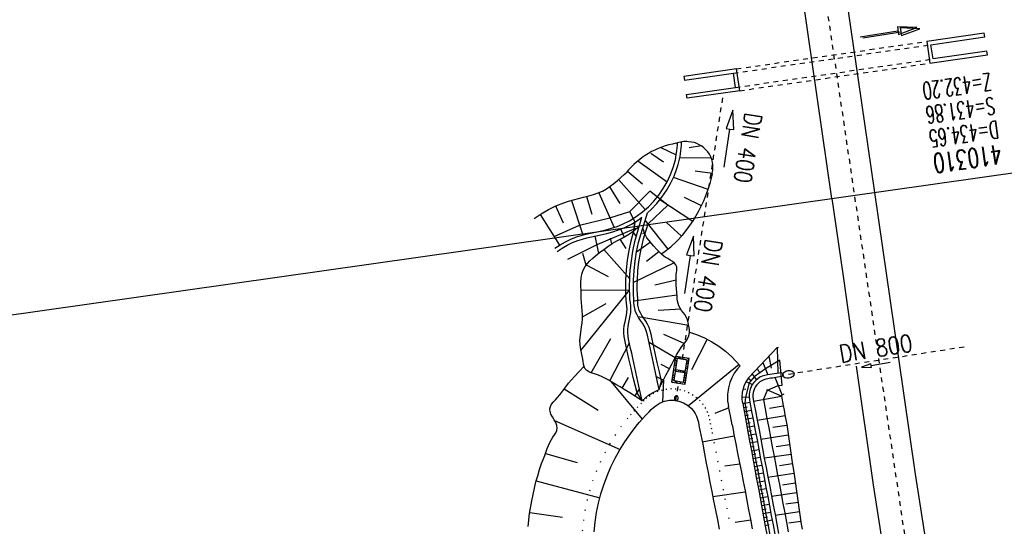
# Model space of a CAD drawing. Extents: x 446457 to 447032, y 444506 to 445688.
# Tile 7 of 43: x 446659 to 446762, y 444677 to 444729. Entities that reach past the tile are written whole.
import ezdxf

# ---------------------------------------------------------------- set-up
doc = ezdxf.new("R2010")
doc.units = 0
doc.header["$LTSCALE"] = 2
doc.header["$MEASUREMENT"] = 0
for name, pattern in [('ACAD_ISO10W100W', [0.5, 0.25, -0.25]), ('AUSGEZOGEN', [0]), ('PUNKTX2', [0.5, 0, -0.5]), ('STRICHLINIEX2', [0.5, 0.25, -0.25])]:
    doc.linetypes.add(name, pattern=pattern)
doc.layers.get('0').update_dxf_attribs({"linetype": 'AUSGEZOGEN'})
for name, color, linetype in [('Bahnachse', 7, 'CONTINUOUS'), ('DB-Durchlass_Tandl', 15, 'CONTINUOUS'), ('DB-Ingenieurbauwerke', 15, 'CONTINUOUS'), ('DB-Regenrückhaltebecken_Vorflutgra', 15, 'CONTINUOUS'), ('Durchlass_Tandl', 15, 'CONTINUOUS'), ('Durchlässe', 15, 'CONTINUOUS'), ('FBR', 8, 'CONTINUOUS'), ('Gleisachse', 7, 'CONTINUOUS'), ('Planeinteilung', 6, 'CONTINUOUS'), ('RAHMEN', 250, 'AUSGEZOGEN'), ('Regenrückhaltebecken_Vorflutgra', 15, 'CONTINUOUS'), ('SCHACHTNR', 6, 'CONTINUOUS')]:
    doc.layers.add(name, color=color, linetype=linetype)
doc.styles.add('ROMANS', font='romans.shx', dxfattribs={"width": 0.8})

# ---------------------------------------------------------------- blocks, each defined once
blk = doc.blocks.new('*X55')
at = {"color": 0, "linetype": 'ByBlock'}
for p, q in [((-1906465, -336476), (-1906155, -336166)), ((-1906271, -335964), (-1906165, -335858)), ((-1906162, -335536), (-1905973, -335347)), ((-1906059, -335752), (-1906003, -335696)), ((-1905847, -335540), (-1905741, -335434)), ((-1905651, -335661), (-1905492, -335503)), ((-1905317, -335646), (-1905251, -335580)), ((-1905170, -335817), (-1905011, -335658)), ((-1904929, -335894), (-1904893, -335858)), ((-1904899, -336183), (-1904689, -335972)), ((-1904787, -335752), (-1904770, -335736)), ((-1904689, -335972), (-1904530, -335813)), ((-1904448, -336050), (-1904362, -335964)), ((-1904207, -336127), (-1904049, -335969)), ((-1903938, -336176), (-1903832, -336070)), ((-1903726, -336283), (-1903568, -336124)), ((-1906363, -336692), (-1906271, -336601)), ((-1906123, -336770), (-1905964, -336611)), ((-1905847, -336813), (-1905741, -336707)), ((-1905642, -336925), (-1905483, -336766)), ((-1905317, -336919), (-1905242, -336844)), ((-1905161, -337081), (-1905002, -336922)), ((-1905051, -336653), (-1904999, -336601)), ((-1905002, -336922), (-1904970, -336890)), ((-1904920, -337158), (-1904893, -337131)), ((-1904893, -336494), (-1904845, -336447)), ((-1904845, -336447), (-1904818, -336420)), ((-1904787, -337025), (-1904761, -336999)), ((-1904680, -337236), (-1904521, -337077)), ((-1904439, -337314), (-1904362, -337237)), ((-1904199, -337391), (-1904040, -337232)), ((-1904025, -337218), (-1903715, -336907)), ((-1903938, -337449), (-1903866, -337377)), ((-1903832, -336707), (-1903726, -336601)), ((-1903620, -336494), (-1903563, -336438))]:
    blk.add_line(p, q, dxfattribs=at)
blk = doc.blocks.new('1135420')
at = {"layer": 'RAHMEN'}
blk.add_line((950, 5), (950, 415), dxfattribs=at)

msp = doc.modelspace()

# ---------------------------------------------------------------- linework, layer by layer
at = {"layer": 'Bahnachse', "linetype": 'ACAD_ISO10W100W', "flags": 128}
msp.add_lwpolyline([(446740.14, 444753.4), (446754.3, 444657.43)], dxfattribs=at)
at = {"layer": 'DB-Durchlass_Tandl', "linetype": 'Continuous'}
for p, q in [((446746.98, 444727.54), (446750.93, 444728.17)), ((446752.91, 444728.49), (446750.87, 444728.57)), ((446750.87, 444728.57), (446751, 444727.78)), ((446751, 444727.78), (446752.91, 444728.49)), ((446734.12, 444724.2), (446728.63, 444723.41)), ((446728.63, 444723.41), (446728.69, 444723.01)), ((446728.69, 444723.01), (446733.79, 444723.75)), ((446734, 444722.26), (446733.79, 444723.75)), ((446728.9, 444721.53), (446734, 444722.26)), ((446734.45, 444721.92), (446728.96, 444721.13))]:
    msp.add_line(p, q, dxfattribs=at)
at = {"layer": 'DB-Durchlass_Tandl', "linetype": 'STRICHLINIEX2'}
msp.add_line((446734.12, 444724.2), (446753.92, 444727.05), dxfattribs=at)
at = {"layer": 'DB-Durchlass_Tandl'}
msp.add_line((446728.96, 444721.13), (446728.9, 444721.53), dxfattribs=at)
at = {"layer": 'DB-Ingenieurbauwerke'}
for p, q in [((446759.91, 444727.92), (446753.92, 444727.05)), ((446759.97, 444727.52), (446759.91, 444727.92)), ((446753.92, 444727.05), (446754.25, 444724.78)), ((446754.37, 444726.71), (446759.97, 444727.52)), ((446754.59, 444725.23), (446754.37, 444726.71)), ((446760.18, 444726.04), (446754.59, 444725.23)), ((446760.24, 444725.64), (446760.18, 444726.04)), ((446754.25, 444724.78), (446760.24, 444725.64))]:
    msp.add_line(p, q, dxfattribs=at)
at = {"layer": 'DB-Regenrückhaltebecken_Vorflutgra', "linetype": 'STRICHLINIEX2'}
msp.add_line((446730.77, 444708.81), (446732.69, 444721.2), dxfattribs=at)
at = {"layer": 'DB-Regenrückhaltebecken_Vorflutgra', "linetype": 'Continuous'}
for p, q in [((446733.73, 444719.91), (446733.04, 444717.99)), ((446733.83, 444717.87), (446733.73, 444719.91)), ((446732.84, 444713.97), (446733.43, 444717.93)), ((446733.04, 444717.99), (446733.43, 444717.93)), ((446733.43, 444717.93), (446733.83, 444717.87))]:
    msp.add_line(p, q, dxfattribs=at)
at = {"layer": 'Durchlass_Tandl', "linetype": 'Continuous'}
for p, q in [((446747.28, 444727.43), (446751.23, 444728.06)), ((446753.21, 444728.37), (446751.17, 444728.45)), ((446751.17, 444728.45), (446751.29, 444727.66)), ((446751.29, 444727.66), (446753.21, 444728.37)), ((446734.45, 444721.92), (446734.12, 444724.2))]:
    msp.add_line(p, q, dxfattribs=at)
at = {"layer": 'Durchlass_Tandl', "linetype": 'STRICHLINIEX2'}
for p, q in [((446733.79, 444723.75), (446754.37, 444726.71)), ((446734, 444722.26), (446754.59, 444725.23)), ((446734.45, 444721.92), (446754.25, 444724.78))]:
    msp.add_line(p, q, dxfattribs=at)
at = {"layer": 'Durchlass_Tandl', "linetype": 'Continuous'}
msp.add_ellipse((446728.73, 444714.03), major_axis=(2.65, 0.71), ratio=0.940606, start_param=1.181865, end_param=1.671225, dxfattribs=at)
at = {"layer": 'Durchlässe', "linetype": 'STRICHLINIEX2'}
msp.add_line((446757.81, 444695.23), (446738.93, 444692.29), dxfattribs=at)
at = {"layer": 'Durchlässe', "linetype": 'Continuous'}
for p, q in [((446748.1, 444693.49), (446747.14, 444693.14)), ((446747.14, 444693.14), (446748.16, 444693.1)), ((446748.16, 444693.1), (446748.1, 444693.49)), ((446750.11, 444693.61), (446748.13, 444693.29))]:
    msp.add_line(p, q, dxfattribs=at)
msp.add_ellipse((446739.52, 444692.38), major_axis=(0.594, 0.086), ratio=0.666709, start_param=3.141593, end_param=9.424778, dxfattribs=at)
at = {"layer": 'FBR'}
for points in [[(446727.61, 445203.66, 0.000005), (446731.55, 445175.83, 0.000006)], [(446734.44, 445155.44, 0.000005), (446738.34, 445127.87, 0.000006)], [(446721.37, 445277.64, -0.000013), (446726.04, 445244.73, -0.000025), (446728.41, 445227.99, -0.000188), (446731.78, 445204.22, 0.000116), (446735.14, 445180.44, 0.000098), (446738.6, 445156, -0.000125), (446742.07, 445131.57, -0.00007), (446745.54, 445107, 0.000053), (446749.01, 445082.43, 0.000033), (446753.82, 445048.45, 0.00007), (446756.1, 445032.39, 0.000049), (446757.1, 445025.34, 0.000008), (446763.02, 444983.7, 0.000035), (446769.86, 444935.6, 0.000241), (446770.85, 444928.66, 0.000398), (446771.04, 444927.39, -0.000146), (446771.22, 444926.12, -0.001113), (446773.4, 444910.74, 0.00067), (446776.99, 444885.18), (446784.08, 444835.29, -0.000024), (446786.4, 444818.9, -0.000012), (446791.07, 444785.97)], [(446744.66, 445219.56), (446755.94, 445140, -0.000002), (446762.2, 445095.79), (446776.24, 444996.78), (446790.27, 444897.77, -0.000001), (446799.04, 444835.89, 0.000001), (446807.81, 444774.01, 0.000002), (446815.35, 444720.8, 0.000002)]]:
    msp.add_lwpolyline(points, format="xyb", dxfattribs=at)
at = {"layer": 'Gleisachse', "linetype": 'Continuous'}
for p, q in [((446735.37, 444802.16), (446746.78, 444723.06)), ((446730.92, 444801.52), (446744.02, 444710.69)), ((446746.78, 444723.06), (446748.47, 444711.32)), ((446744.04, 444710.69), (446745.21, 444702.62)), ((446748.49, 444711.32), (446750.96, 444694.28)), ((446745.21, 444702.62), (446746.28, 444695.18)), ((446750.96, 444694.28), (446752.76, 444681.76)), ((446746.56, 444693.25), (446748.31, 444681.12)), ((446752.76, 444681.79), (446768.25, 444582.58)), ((446748.31, 444681.09), (446763.8, 444581.89))]:
    msp.add_line(p, q, dxfattribs=at)
at = {"layer": 'Regenrückhaltebecken_Vorflutgra', "linetype": 'STRICHLINIEX2'}
for p, q in [((446728.48, 444693.99), (446732.69, 444721.2)), ((446728.27, 444692.65), (446728.29, 444692.8)), ((446727.8, 444689.66), (446728.12, 444691.67))]:
    msp.add_line(p, q, dxfattribs=at)
at = {"layer": 'Regenrückhaltebecken_Vorflutgra', "linetype": 'Continuous'}
for p, q in [((446726.24, 444716), (446727.84, 444715.24)), ((446727.84, 444715.24), (446727.91, 444715.7)), ((446727.91, 444715.7), (446727.94, 444715.98)), ((446727.94, 444715.98), (446727.97, 444716.25)), ((446727.97, 444716.25), (446727.98, 444716.5)), ((446728.28, 444715.36), (446728.32, 444715.65)), ((446728.32, 444715.65), (446728.35, 444715.94)), ((446728.35, 444715.94), (446728.37, 444716.22)), ((446728.37, 444716.22), (446728.4, 444716.59)), ((446730.47, 444716.17), (446729.2, 444715.99)), ((446723.85, 444714.63), (446726.9, 444712.44)), ((446725.18, 444715.42), (446726.52, 444714.52)), ((446727.53, 444713.94), (446727.75, 444714.73)), ((446727.75, 444714.73), (446727.84, 444715.24)), ((446727.84, 444715.24), (446727.84, 444715.24)), ((446728.11, 444714.51), (446728.17, 444714.8)), ((446728.17, 444714.8), (446728.23, 444715.08)), ((446728.2, 444714.94), (446731.46, 444714.98)), ((446728.23, 444715.08), (446728.28, 444715.36)), ((446727.24, 444713.18), (446727.53, 444713.94)), ((446727.61, 444713.02), (446727.91, 444713.82)), ((446727.91, 444713.82), (446728.03, 444714.23)), ((446728.03, 444714.23), (446728.11, 444714.51)), ((446721.34, 444712.26), (446721.71, 444712.57)), ((446721.71, 444712.57), (446722.07, 444712.88)), ((446721.84, 444712.68), (446724.61, 444709.54)), ((446722.07, 444712.88), (446722.41, 444713.19)), ((446722.41, 444713.19), (446722.62, 444713.37)), ((446722.75, 444713.54), (446724.32, 444712.22)), ((446726.9, 444712.44), (446727.24, 444713.18)), ((446727.25, 444712.25), (446727.61, 444713.02)), ((446731.16, 444711.65), (446727.54, 444712.87)), ((446731.62, 444713.31), (446729.81, 444713.55)), ((446731.39, 444712.39), (446731.6, 444713.24)), ((446731.6, 444713.24), (446731.62, 444713.31)), ((446720.15, 444711.47), (446720.58, 444711.7)), ((446720.58, 444711.7), (446720.97, 444711.97)), ((446720.87, 444711.9), (446721.97, 444710.17)), ((446720.97, 444711.97), (446721.34, 444712.26)), ((446726.03, 444711.06), (446726.49, 444711.73)), ((446726.35, 444710.82), (446726.83, 444711.52)), ((446726.49, 444711.73), (446726.9, 444712.44)), ((446726.83, 444711.52), (446727.25, 444712.25)), ((446730.7, 444710.46), (446731.13, 444711.56)), ((446731.13, 444711.56), (446731.39, 444712.39)), ((446716.63, 444710.42), (446717.15, 444710.56)), ((446716.92, 444710.5), (446718.11, 444706.9)), ((446717.15, 444710.56), (446717.67, 444710.69)), ((446717.67, 444710.69), (446718.19, 444710.82)), ((446718.19, 444710.82), (446718.72, 444710.96)), ((446718.48, 444710.9), (446719.05, 444709.06)), ((446718.72, 444710.96), (446719.23, 444711.12)), ((446719.23, 444711.12), (446719.7, 444711.28)), ((446719.7, 444711.28), (446720.15, 444711.47)), ((446719.76, 444711.3), (446721.36, 444707.69)), ((446725.08, 444711.46), (446723, 444709.33)), ((446726.95, 444710.02), (446725.08, 444711.46)), ((446725.51, 444710.43), (446726.03, 444711.06)), ((446725.81, 444710.16), (446726.35, 444710.82)), ((446729.55, 444708.31), (446726.14, 444710.55)), ((446730.46, 444709.94), (446728.69, 444710.8)), ((446713.77, 444709.1), (446714.53, 444709.55)), ((446714.53, 444709.55), (446715.31, 444709.94)), ((446715.27, 444709.92), (446716.05, 444708.18)), ((446715.31, 444709.94), (446716.12, 444710.26)), ((446716.12, 444710.26), (446716.63, 444710.42)), ((446724.33, 444709.3), (446724.94, 444709.84)), ((446724.83, 444709.21), (446725.22, 444709.55)), ((446724.9, 444708.07), (446726.95, 444710.02)), ((446724.94, 444709.84), (446725.51, 444710.43)), ((446725.22, 444709.55), (446725.81, 444710.16)), ((446730.19, 444709.4), (446730.7, 444710.46)), ((446713.05, 444708.61), (446713.77, 444709.1)), ((446713.66, 444709.03), (446715.69, 444705.84)), ((446717.77, 444707.93), (446720.91, 444708.7)), ((446720.91, 444708.7), (446723, 444709.33)), ((446722.98, 444708.39), (446723.67, 444708.82)), ((446723.53, 444708.26), (446723, 444709.33)), ((446723.17, 444708.04), (446723.89, 444708.48)), ((446723.67, 444708.82), (446724.33, 444709.3)), ((446723.79, 444707.18), (446724.27, 444708.76)), ((446723.89, 444708.48), (446724.27, 444708.76)), ((446724.17, 444707.07), (446724.83, 444709.21)), ((446727, 444705.44), (446724.59, 444708.44)), ((446729.59, 444708.38), (446730.19, 444709.4)), ((446715.12, 444706.73), (446717.77, 444707.93)), ((446719.91, 444707.3), (446720.51, 444707.44)), ((446720.51, 444707.44), (446721.1, 444707.6)), ((446721.1, 444707.6), (446721.68, 444707.8)), ((446721.22, 444707.22), (446721.82, 444707.42)), ((446721.68, 444707.8), (446722.25, 444708.02)), ((446721.82, 444707.42), (446722.41, 444707.66)), ((446722.41, 444706.71), (446722.08, 444707.52)), ((446722.25, 444708.02), (446722.98, 444708.39)), ((446723.43, 444707.5), (446722.28, 444707.03)), ((446722.41, 444707.66), (446723.17, 444708.04)), ((446723.36, 444707.31), (446723.6, 444707.49)), ((446723.41, 444707.3), (446723.53, 444708.26)), ((446723.52, 444708.25), (446723.43, 444707.5)), ((446723.6, 444707.49), (446723.43, 444707.79)), ((446723.6, 444707.49), (446723.98, 444707.81)), ((446724.48, 444707.22), (446724.34, 444707.6)), ((446724.56, 444706.96), (446724.9, 444708.07)), ((446728.39, 444706.78), (446726.83, 444708.19)), ((446728.52, 444706.93), (446729.08, 444707.64)), ((446729.08, 444707.64), (446729.59, 444708.38)), ((446716.29, 444706.19), (446716.86, 444706.47)), ((446716.86, 444706.47), (446717.45, 444706.7)), ((446717.45, 444706.7), (446717.94, 444706.85)), ((446717.59, 444706.32), (446718.06, 444706.47)), ((446717.94, 444706.85), (446718.42, 444706.98)), ((446718.06, 444706.47), (446718.54, 444706.59)), ((446718.42, 444706.98), (446718.92, 444707.09)), ((446718.54, 444706.59), (446719.02, 444706.7)), ((446718.92, 444707.09), (446719.42, 444707.19)), ((446719.02, 444706.7), (446719.5, 444706.8)), ((446719.77, 444704.99), (446719.4, 444706.78)), ((446719.42, 444707.19), (446719.91, 444707.3)), ((446719.5, 444706.8), (446719.98, 444706.9)), ((446722.28, 444707.03), (446719.58, 444705.89)), ((446719.98, 444706.9), (446720.6, 444707.05)), ((446720.6, 444707.05), (446721.22, 444707.22)), ((446721.14, 444705.99), (446720.99, 444706.57)), ((446721.64, 444706.28), (446722.12, 444706.55)), ((446721.95, 444706.45), (446722.58, 444705.5)), ((446722.12, 444706.55), (446722.54, 444706.78)), ((446722.54, 444706.78), (446722.96, 444707.03)), ((446722.96, 444707.03), (446723.36, 444707.31)), ((446723.14, 444706.3), (446723.27, 444706.8)), ((446723.27, 444706.8), (446723.41, 444707.3)), ((446723.28, 444707.25), (446723.66, 444706.73)), ((446723.53, 444706.21), (446723.65, 444706.7)), ((446723.65, 444706.7), (446723.79, 444707.18)), ((446723.92, 444706.11), (446724.04, 444706.59)), ((446724.04, 444706.59), (446724.17, 444707.07)), ((446724.31, 444706.02), (446724.43, 444706.49)), ((446724.53, 444707.11), (446724.33, 444707.02)), ((446724.43, 444706.49), (446724.56, 444706.96)), ((446724.6, 444706.95), (446724.48, 444707.22)), ((446724.79, 444706.62), (446724.6, 444706.95)), ((446725.01, 444706.31), (446724.79, 444706.62)), ((446727.91, 444706.27), (446728.52, 444706.93)), ((446729.62, 444706.76), (446728.92, 444704.84)), ((446729.72, 444704.72), (446729.62, 444706.76)), ((446715.2, 444705.52), (446715.74, 444705.87)), ((446715.43, 444705.19), (446715.94, 444705.53)), ((446715.74, 444705.87), (446716.29, 444706.19)), ((446715.94, 444705.53), (446716.48, 444705.83)), ((446716.48, 444705.83), (446717.03, 444706.1)), ((446719.58, 444705.89), (446716.51, 444704.34)), ((446717.03, 444706.1), (446717.59, 444706.32)), ((446719.86, 444705.07), (446720.28, 444705.4)), ((446720.28, 444705.4), (446720.71, 444705.71)), ((446720.29, 444705.4), (446722.99, 444702.32)), ((446720.71, 444705.71), (446721.17, 444706)), ((446721.17, 444706), (446721.64, 444706.28)), ((446722.93, 444705.29), (446723.14, 444706.3)), ((446723.32, 444705.22), (446723.53, 444706.21)), ((446725.15, 444706.14), (446723.71, 444705.12)), ((446723.71, 444705.15), (446723.92, 444706.11)), ((446724.11, 444705.07), (446724.31, 444706.02)), ((446725.26, 444706.02), (446725.01, 444706.31)), ((446725.5, 444705.74), (446725.26, 444706.02)), ((446725.77, 444705.43), (446725.5, 444705.74)), ((446726.05, 444705.13), (446725.77, 444705.43)), ((446726.55, 444705.1), (446727.26, 444705.65)), ((446727.26, 444705.65), (446727.91, 444706.27)), ((446718.45, 444703.74), (446718.1, 444704.97)), ((446718.85, 444704.21), (446719.14, 444704.47)), ((446719.14, 444704.47), (446719.44, 444704.73)), ((446719.44, 444704.73), (446719.86, 444705.07)), ((446722.76, 444704.28), (446722.93, 444705.29)), ((446723.16, 444704.22), (446723.32, 444705.22)), ((446723.56, 444704.17), (446723.71, 444705.15)), ((446723.95, 444704.12), (446724.11, 444705.07)), ((446726.03, 444705.15), (446724.74, 444704.14)), ((446726.36, 444704.85), (446726.05, 444705.13)), ((446726.28, 444704.92), (446726.55, 444705.1)), ((446726.7, 444704.59), (446726.36, 444704.85)), ((446726.95, 444704.44), (446726.7, 444704.59)), ((446727.2, 444704.29), (446726.95, 444704.44)), ((446728.73, 444700.82), (446729.32, 444704.78)), ((446728.92, 444704.84), (446729.32, 444704.78)), ((446729.32, 444704.78), (446729.72, 444704.72)), ((446718.16, 444703.23), (446718.36, 444703.62)), ((446718.36, 444703.62), (446718.59, 444703.93)), ((446718.47, 444703.78), (446720.73, 444702.59)), ((446718.59, 444703.93), (446718.85, 444704.21)), ((446722.65, 444703.26), (446722.76, 444704.28)), ((446723.05, 444703.22), (446723.16, 444704.22)), ((446727.62, 444703.99), (446723.38, 444701.95)), ((446723.45, 444703.19), (446723.56, 444704.17)), ((446723.85, 444703.15), (446723.95, 444704.12)), ((446727.43, 444704.14), (446727.2, 444704.29)), ((446727.64, 444703.98), (446727.43, 444704.14)), ((446727.8, 444703.79), (446727.64, 444703.98)), ((446727.89, 444703.58), (446727.8, 444703.79)), ((446727.91, 444703.4), (446727.89, 444703.58)), ((446727.9, 444703.21), (446727.91, 444703.4)), ((446717.91, 444701.96), (446717.94, 444702.39)), ((446717.94, 444702.39), (446718.02, 444702.82)), ((446718.02, 444702.82), (446718.16, 444703.23)), ((446722.59, 444702.22), (446722.61, 444702.74)), ((446722.61, 444702.74), (446722.65, 444703.26)), ((446722.99, 444702.21), (446723.01, 444702.72)), ((446723.01, 444702.72), (446723.05, 444703.22)), ((446723.39, 444702.2), (446723.45, 444703.19)), ((446723.79, 444702.18), (446723.85, 444703.15)), ((446727.82, 444702.55), (446727.84, 444702.81)), ((446727.82, 444702.3), (446727.82, 444702.55)), ((446727.83, 444702.04), (446727.82, 444702.3)), ((446727.84, 444702.81), (446727.87, 444703.01)), ((446727.87, 444703.01), (446727.9, 444703.21)), ((446717.91, 444701.54), (446717.91, 444701.96)), ((446717.92, 444701.12), (446717.91, 444701.54)), ((446722.58, 444701.71), (446722.59, 444702.22)), ((446722.58, 444701.2), (446722.58, 444701.71)), ((446722.98, 444701.71), (446722.99, 444702.21)), ((446722.98, 444701.2), (446722.98, 444701.71)), ((446723.38, 444701.7), (446723.39, 444702.2)), ((446723.38, 444701.21), (446723.38, 444701.7)), ((446723.78, 444701.7), (446723.79, 444702.18)), ((446723.78, 444701.22), (446723.78, 444701.7)), ((446727.83, 444702.2), (446725.6, 444701.68)), ((446727.84, 444701.66), (446727.83, 444702.04)), ((446727.86, 444701.28), (446727.84, 444701.66)), ((446727.89, 444700.9), (446727.86, 444701.28)), ((446717.91, 444694.87), (446722.98, 444701.14)), ((446717.92, 444701.17), (446722.98, 444701.2)), ((446717.93, 444700.7), (446717.92, 444701.12)), ((446717.94, 444700.28), (446717.93, 444700.7)), ((446717.96, 444699.86), (446717.94, 444700.28)), ((446722.59, 444700.68), (446722.58, 444701.2)), ((446722.62, 444700.16), (446722.59, 444700.68)), ((446722.99, 444700.7), (446722.98, 444701.2)), ((446723.02, 444700.19), (446722.99, 444700.7)), ((446723.4, 444700.71), (446723.38, 444701.21)), ((446723.42, 444700.22), (446723.4, 444700.71)), ((446727.91, 444700.64), (446723.43, 444700.02)), ((446723.8, 444700.73), (446723.78, 444701.22)), ((446723.82, 444700.23), (446723.8, 444700.73)), ((446723.83, 444699.91), (446723.82, 444700.23)), ((446727.93, 444700.51), (446727.89, 444700.9)), ((446727.95, 444700.26), (446727.93, 444700.51)), ((446727.98, 444700), (446727.95, 444700.26)), ((446718.01, 444699.44), (446717.96, 444699.86)), ((446718.05, 444699.02), (446718.01, 444699.44)), ((446718.08, 444698.39), (446720.53, 444699.76)), ((446722.66, 444699.81), (446722.62, 444700.16)), ((446722.7, 444699.49), (446722.66, 444699.81)), ((446722.71, 444699.19), (446722.7, 444699.49)), ((446723.06, 444699.86), (446723.02, 444700.19)), ((446723.1, 444699.52), (446723.06, 444699.86)), ((446723.11, 444699.19), (446723.1, 444699.52)), ((446723.43, 444699.89), (446723.42, 444700.22)), ((446723.46, 444699.56), (446723.43, 444699.89)), ((446723.51, 444699.23), (446723.46, 444699.56)), ((446723.61, 444698.91), (446723.51, 444699.23)), ((446723.85, 444699.6), (446723.83, 444699.91)), ((446723.9, 444699.32), (446723.85, 444699.6)), ((446723.98, 444699.05), (446723.9, 444699.32)), ((446728.03, 444699.76), (446727.98, 444700)), ((446728.12, 444699.51), (446728.03, 444699.76)), ((446728.25, 444699.27), (446728.12, 444699.51)), ((446728.4, 444699.05), (446728.25, 444699.27)), ((446718.08, 444698.6), (446718.05, 444699.02)), ((446718.07, 444698.17), (446718.08, 444698.6)), ((446722.5, 444697.86), (446722.59, 444698.22)), ((446722.59, 444698.22), (446722.65, 444698.55)), ((446722.65, 444698.55), (446722.7, 444698.87)), ((446722.7, 444698.87), (446722.71, 444699.19)), ((446722.98, 444698.14), (446723.05, 444698.49)), ((446723.05, 444698.49), (446723.1, 444698.84)), ((446723.1, 444698.84), (446723.11, 444699.19)), ((446723.75, 444698.6), (446723.61, 444698.91)), ((446723.92, 444698.3), (446723.75, 444698.6)), ((446729.15, 444697.46), (446723.87, 444698.39)), ((446724.12, 444698.01), (446723.92, 444698.3)), ((446724.11, 444698.78), (446723.98, 444699.05)), ((446724.26, 444698.51), (446724.11, 444698.78)), ((446724.45, 444698.24), (446724.26, 444698.51)), ((446724.66, 444697.94), (446724.45, 444698.24)), ((446728.3, 444699.19), (446725.97, 444699.03)), ((446728.57, 444698.83), (446728.4, 444699.05)), ((446728.73, 444698.61), (446728.57, 444698.83)), ((446728.87, 444698.38), (446728.73, 444698.61)), ((446729, 444698.08), (446728.87, 444698.38)), ((446717.8, 444695.96), (446717.97, 444697.3)), ((446717.97, 444697.3), (446718.03, 444697.74)), ((446718.03, 444697.74), (446718.07, 444698.17)), ((446722.38, 444697.07), (446722.43, 444697.48)), ((446722.43, 444697.48), (446722.5, 444697.86)), ((446722.78, 444697.05), (446722.82, 444697.41)), ((446722.82, 444697.41), (446722.9, 444697.78)), ((446722.9, 444697.78), (446722.98, 444698.14)), ((446724.32, 444697.72), (446724.12, 444698.01)), ((446724.5, 444697.43), (446724.32, 444697.72)), ((446724.64, 444697.12), (446724.5, 444697.43)), ((446724.86, 444697.61), (446724.66, 444697.94)), ((446725.01, 444697.27), (446724.86, 444697.61)), ((446725.13, 444696.92), (446725.01, 444697.27)), ((446729.09, 444697.76), (446729, 444698.08)), ((446729.16, 444697.42), (446729.09, 444697.76)), ((446729.21, 444697.07), (446729.16, 444697.42)), ((446718.97, 444692.55), (446721.03, 444696.13)), ((446722.38, 444696.69), (446722.38, 444697.07)), ((446722.42, 444696.32), (446722.38, 444696.69)), ((446722.48, 444695.97), (446722.42, 444696.32)), ((446722.78, 444696.71), (446722.78, 444697.05)), ((446722.82, 444696.38), (446722.78, 444696.71)), ((446722.88, 444696.05), (446722.82, 444696.38)), ((446724.74, 444696.8), (446724.64, 444697.12)), ((446724.83, 444696.47), (446724.74, 444696.8)), ((446724.94, 444695.99), (446724.83, 444696.47)), ((446725.22, 444696.57), (446725.13, 444696.92)), ((446725.33, 444696.07), (446725.22, 444696.57)), ((446728.67, 444695.59), (446726.56, 444696.55)), ((446728.91, 444695.9), (446729.06, 444696.14)), ((446729.06, 444696.14), (446729.16, 444696.4)), ((446729.16, 444696.4), (446729.21, 444696.73)), ((446729.21, 444696.73), (446729.21, 444697.07)), ((446729.21, 444696.79), (446729.95, 444696.54)), ((446729.95, 444696.54), (446730.77, 444696.19)), ((446730.77, 444696.19), (446731.56, 444695.78)), ((446717.82, 444695.45), (446717.8, 444695.96)), ((446717.89, 444694.96), (446717.82, 444695.45)), ((446720.92, 444691.7), (446722.96, 444695.66)), ((446722.59, 444695.47), (446722.48, 444695.97)), ((446722.7, 444694.98), (446722.59, 444695.47)), ((446722.98, 444695.56), (446722.88, 444696.05)), ((446723.09, 444695.07), (446722.98, 444695.56)), ((446725.05, 444695.5), (446724.94, 444695.99)), ((446727.71, 444694.11), (446725, 444695.7)), ((446725.15, 444695.01), (446725.05, 444695.5)), ((446725.44, 444695.58), (446725.33, 444696.07)), ((446725.54, 444695.09), (446725.44, 444695.58)), ((446728.1, 444694.82), (446728.35, 444695.2)), ((446728.35, 444695.2), (446728.54, 444695.43)), ((446728.54, 444695.43), (446728.73, 444695.66)), ((446728.73, 444695.66), (446728.91, 444695.9)), ((446731.05, 444696.05), (446729.41, 444692.87)), ((446731.56, 444695.78), (446732.29, 444695.31)), ((446732.29, 444695.31), (446732.98, 444694.79)), ((446738.35, 444695.2), (446735.36, 444692.02)), ((446738.35, 444695.2), (446738.49, 444695.21)), ((446738.35, 444695.2), (446738.41, 444692.5)), ((446717.96, 444694.63), (446717.89, 444694.96)), ((446718.04, 444694.31), (446717.96, 444694.63)), ((446718.1, 444693.98), (446718.04, 444694.31)), ((446722.81, 444694.5), (446722.7, 444694.98)), ((446722.91, 444694.01), (446722.81, 444694.5)), ((446723.2, 444694.58), (446723.09, 444695.07)), ((446723.31, 444694.09), (446723.2, 444694.58)), ((446723.52, 444693.12), (446723.31, 444694.09)), ((446725.26, 444694.52), (446725.15, 444695.01)), ((446725.47, 444693.54), (446725.26, 444694.52)), ((446725.65, 444694.61), (446725.54, 444695.09)), ((446725.86, 444693.63), (446725.65, 444694.61)), ((446727.39, 444691.58), (446727.81, 444694.29)), ((446727.67, 444694.02), (446727.87, 444694.42)), ((446727.81, 444694.29), (446729.2, 444694.08)), ((446727.87, 444694.42), (446728.1, 444694.82)), ((446728.78, 444691.36), (446729.2, 444694.08)), ((446732.98, 444694.79), (446733.63, 444694.21)), ((446733.63, 444694.21), (446734.5, 444693.29)), ((446737.48, 444694.27), (446737.74, 444693.02)), ((446717.73, 444692.7), (446718.23, 444693.23)), ((446718.14, 444693.72), (446718.1, 444693.98)), ((446718.18, 444693.46), (446718.14, 444693.72)), ((446718.24, 444693.22), (446718.18, 444693.46)), ((446718.33, 444693), (446718.24, 444693.22)), ((446723.13, 444693.03), (446722.91, 444694.01)), ((446723.73, 444692.14), (446723.52, 444693.12)), ((446725.69, 444692.57), (446725.47, 444693.54)), ((446726.08, 444692.65), (446725.86, 444693.63)), ((446727.12, 444692.97), (446726.26, 444693.42)), ((446727.06, 444692.87), (446727.37, 444693.45)), ((446727.37, 444693.45), (446727.67, 444694.02)), ((446727.62, 444691.74), (446727.98, 444694.07)), ((446727.98, 444694.07), (446728.97, 444693.91)), ((446728.61, 444691.59), (446728.97, 444693.91)), ((446734.4, 444693.4), (446729.12, 444689.1)), ((446734.5, 444693.29), (446734.21, 444692.98)), ((446736.86, 444693.62), (446737.39, 444692.35)), ((446738.61, 444693.86), (446737.13, 444692.98)), ((446738.88, 444691.28), (446738.61, 444693.86)), ((446716.94, 444691.82), (446717.25, 444692.17)), ((446717.25, 444692.17), (446717.73, 444692.7)), ((446718.53, 444692.79), (446718.33, 444693)), ((446718.79, 444692.63), (446718.53, 444692.79)), ((446719.09, 444692.51), (446718.79, 444692.63)), ((446719.42, 444692.4), (446719.09, 444692.51)), ((446719.75, 444692.29), (446719.42, 444692.4)), ((446720.12, 444692.13), (446719.75, 444692.29)), ((446720.47, 444691.96), (446720.12, 444692.13)), ((446722.19, 444690.96), (446722.85, 444692.05)), ((446723.34, 444692.05), (446723.13, 444693.03)), ((446723.78, 444690.47), (446723.34, 444692.05)), ((446723.95, 444691.16), (446723.73, 444692.14)), ((446725.9, 444691.59), (446725.69, 444692.57)), ((446726.49, 444691.77), (446725.78, 444692.14)), ((446726.05, 444690.92), (446726.76, 444692.29)), ((446726.29, 444691.68), (446726.08, 444692.65)), ((446726.76, 444692.29), (446727.06, 444692.87)), ((446727.77, 444692.73), (446728.76, 444692.58)), ((446727.8, 444692.88), (446728.79, 444692.73)), ((446733.61, 444692.04), (446733.41, 444691.53)), ((446733.88, 444692.53), (446733.61, 444692.04)), ((446734.21, 444692.98), (446733.88, 444692.53)), ((446735.96, 444692.12), (446735.43, 444691.49)), ((446735.74, 444692.42), (446736.18, 444691.81)), ((446737.13, 444692.98), (446735.96, 444692.12)), ((446736.27, 444692.99), (446736.55, 444692.52)), ((446736.56, 444692.08), (446736.32, 444691.93)), ((446736.8, 444692.2), (446736.56, 444692.08)), ((446737.06, 444692.28), (446736.8, 444692.2)), ((446737.33, 444692.34), (446737.06, 444692.28)), ((446737.58, 444692.37), (446737.33, 444692.34)), ((446737.83, 444692.41), (446737.58, 444692.37)), ((446738.32, 444692.48), (446737.83, 444692.41)), ((446738.38, 444692.09), (446737.88, 444692.01)), ((446738.88, 444690.27), (446738.13, 444692.05)), ((446738.82, 444692.56), (446738.32, 444692.48)), ((446738.87, 444692.16), (446738.38, 444692.09)), ((446716.13, 444690.82), (446716.34, 444691.1)), ((446716.34, 444691.1), (446716.63, 444691.46)), ((446716.63, 444691.46), (446716.94, 444691.82)), ((446720.81, 444691.77), (446720.47, 444691.96)), ((446721.14, 444691.57), (446720.81, 444691.77)), ((446721.07, 444691.61), (446724.3, 444687.74)), ((446721.56, 444691.33), (446721.14, 444691.57)), ((446721.99, 444691.08), (446721.56, 444691.33)), ((446722.41, 444690.83), (446721.99, 444691.08)), ((446724.28, 444689.62), (446723.95, 444691.16)), ((446726.07, 444690.82), (446725.9, 444691.59)), ((446726.07, 444690.82), (446726.29, 444691.68)), ((446726.51, 444691.8), (446726.4, 444689.52)), ((446727.39, 444691.58), (446728.78, 444691.36)), ((446727.62, 444691.74), (446728.61, 444691.59)), ((446733.31, 444691.13), (446733.28, 444690.99)), ((446733.41, 444691.53), (446733.31, 444691.13)), ((446734.84, 444691.06), (446734.76, 444690.75)), ((446734.97, 444691.4), (446734.84, 444691.06)), ((446735.15, 444691.72), (446734.97, 444691.4)), ((446735.43, 444691.49), (446735.05, 444690.03)), ((446735.09, 444691.64), (446735.78, 444691.35)), ((446735.36, 444692.02), (446735.15, 444691.72)), ((446735.34, 444692), (446735.63, 444691.76)), ((446735.63, 444691.09), (446735.53, 444690.84)), ((446735.76, 444691.33), (446735.63, 444691.09)), ((446735.92, 444691.55), (446735.76, 444691.33)), ((446736.11, 444691.76), (446735.92, 444691.55)), ((446736.1, 444691.12), (446735.99, 444690.92)), ((446736.23, 444691.3), (446736.1, 444691.12)), ((446736.32, 444691.93), (446736.11, 444691.76)), ((446736.39, 444691.46), (446736.23, 444691.3)), ((446736.56, 444691.61), (446736.39, 444691.46)), ((446736.75, 444691.73), (446736.56, 444691.61)), ((446736.95, 444691.83), (446736.75, 444691.73)), ((446737.17, 444691.89), (446736.95, 444691.83)), ((446737.39, 444691.94), (446737.17, 444691.89)), ((446737.33, 444690.76), (446738.47, 444691.24)), ((446737.64, 444691.98), (446737.39, 444691.94)), ((446737.88, 444692.01), (446737.64, 444691.98)), ((446738.47, 444691.24), (446738.88, 444691.28)), ((446715.26, 444689.75), (446715.47, 444689.97)), ((446715.47, 444689.97), (446715.71, 444690.26)), ((446715.71, 444690.26), (446715.92, 444690.54)), ((446715.92, 444690.54), (446716.13, 444690.82)), ((446716.18, 444690.89), (446719.71, 444688.67)), ((446723.01, 444690.45), (446722.41, 444690.83)), ((446724.28, 444689.62), (446723.01, 444690.45)), ((446723.54, 444690.11), (446724.02, 444690.84)), ((446724.28, 444689.62), (446723.78, 444690.47)), ((446724.64, 444689.96), (446724.96, 444690.22)), ((446724.96, 444690.22), (446725.37, 444690.48)), ((446725.37, 444690.48), (446726.07, 444690.82)), ((446727.65, 444689.98), (446727.64, 444689.94)), ((446727.67, 444690.02), (446727.65, 444689.98)), ((446727.69, 444690.06), (446727.67, 444690.02)), ((446727.72, 444690.09), (446727.69, 444690.06)), ((446727.75, 444690.12), (446727.72, 444690.09)), ((446727.78, 444690.14), (446727.75, 444690.12)), ((446727.82, 444690.15), (446727.78, 444690.14)), ((446727.85, 444690.16), (446727.82, 444690.15)), ((446727.89, 444690.15), (446727.85, 444690.16)), ((446727.92, 444690.14), (446727.89, 444690.15)), ((446727.96, 444690.12), (446727.92, 444690.14)), ((446727.98, 444690.1), (446727.96, 444690.12)), ((446728.01, 444690.06), (446727.98, 444690.1)), ((446728.03, 444690.03), (446728.01, 444690.06)), ((446728.04, 444689.99), (446728.03, 444690.03)), ((446728.04, 444689.94), (446728.04, 444689.99)), ((446733.19, 444690.32), (446733.16, 444690)), ((446733.16, 444690), (446733.18, 444689.61)), ((446733.22, 444690.53), (446733.19, 444690.32)), ((446733.24, 444690.73), (446733.22, 444690.53)), ((446733.28, 444690.99), (446733.24, 444690.73)), ((446734.68, 444690.17), (446734.67, 444689.98)), ((446734.67, 444690.06), (446735.43, 444690)), ((446734.67, 444689.98), (446734.68, 444689.77)), ((446734.71, 444690.36), (446734.68, 444690.17)), ((446734.72, 444690.54), (446734.71, 444690.36)), ((446734.76, 444690.75), (446734.72, 444690.54)), ((446734.79, 444690.89), (446735.08, 444690.84)), ((446735.05, 444690.03), (446734.99, 444689.38)), ((446735.46, 444690.57), (446735.43, 444690.3)), ((446735.43, 444690.3), (446735.43, 444690.02)), ((446735.43, 444690.02), (446735.46, 444689.76)), ((446735.53, 444690.84), (446735.46, 444690.57)), ((446735.83, 444690.27), (446735.82, 444690.05)), ((446735.82, 444690.05), (446735.85, 444689.81)), ((446735.85, 444690.49), (446735.83, 444690.27)), ((446735.91, 444690.71), (446735.85, 444690.49)), ((446738.81, 444690.08), (446735.9, 444689.55)), ((446735.99, 444690.92), (446735.91, 444690.71)), ((446736.91, 444689.77), (446737.33, 444690.76)), ((446738.8, 444690.13), (446737.28, 444690.78)), ((446738.8, 444690.13), (446738.98, 444689.14)), ((446714.66, 444688.8), (446714.73, 444689.05)), ((446714.73, 444689.05), (446714.86, 444689.29)), ((446714.86, 444689.29), (446715.05, 444689.52)), ((446715.05, 444689.52), (446715.26, 444689.75)), ((446724.28, 444689.62), (446724.64, 444689.96)), ((446725.23, 444688.72), (446725.47, 444688.95)), ((446725.47, 444688.95), (446725.73, 444689.16)), ((446725.73, 444689.16), (446726.16, 444689.42)), ((446726.16, 444689.42), (446726.63, 444689.6)), ((446726.63, 444689.6), (446727.12, 444689.69)), ((446727.12, 444689.69), (446727.62, 444689.69)), ((446727.62, 444689.69), (446728.11, 444689.61)), ((446727.64, 444689.94), (446727.64, 444689.89)), ((446727.64, 444689.89), (446727.64, 444689.85)), ((446727.64, 444689.85), (446727.65, 444689.81)), ((446727.65, 444689.81), (446727.67, 444689.77)), ((446727.67, 444689.77), (446727.69, 444689.73)), ((446727.69, 444689.73), (446727.71, 444689.7)), ((446727.71, 444689.7), (446727.74, 444689.68)), ((446727.74, 444689.68), (446727.78, 444689.67)), ((446727.78, 444689.67), (446727.81, 444689.66)), ((446727.81, 444689.66), (446727.85, 444689.66)), ((446727.85, 444689.66), (446727.88, 444689.67)), ((446727.88, 444689.67), (446727.92, 444689.68)), ((446727.92, 444689.68), (446727.95, 444689.71)), ((446727.95, 444689.71), (446727.98, 444689.74)), ((446727.98, 444689.74), (446728, 444689.77)), ((446728, 444689.77), (446728.02, 444689.81)), ((446728.02, 444689.81), (446728.04, 444689.85)), ((446728.04, 444689.9), (446728.04, 444689.94)), ((446728.04, 444689.85), (446728.04, 444689.9)), ((446728.11, 444689.61), (446728.58, 444689.44)), ((446728.58, 444689.44), (446729.01, 444689.18)), ((446729.01, 444689.18), (446729.39, 444688.86)), ((446733.18, 444689.61), (446733.24, 444689.28)), ((446733.24, 444689.28), (446733.29, 444689.04)), ((446733.48, 444688.08), (446733.29, 444689.04)), ((446734.68, 444689.77), (446734.71, 444689.56)), ((446734.71, 444689.56), (446734.76, 444689.36)), ((446734.76, 444689.34), (446735.51, 444689.48)), ((446734.76, 444689.36), (446734.94, 444688.38)), ((446734.84, 444688.93), (446735.21, 444689)), ((446734.99, 444689.41), (446735.17, 444688.42)), ((446735.46, 444689.76), (446735.51, 444689.5)), ((446735.51, 444689.5), (446735.69, 444688.52)), ((446735.85, 444689.81), (446735.9, 444689.58)), ((446735.9, 444689.58), (446736.08, 444688.6)), ((446736.91, 444689.77), (446737.1, 444688.79)), ((446738.99, 444689.08), (446737.54, 444688.82)), ((446738.98, 444689.14), (446739.07, 444688.65)), ((446714.69, 444688.53), (446714.66, 444688.8)), ((446714.79, 444688.25), (446714.69, 444688.53)), ((446714.94, 444687.96), (446714.79, 444688.25)), ((446715.12, 444687.67), (446714.94, 444687.96)), ((446724.31, 444687.76), (446724.65, 444688.12)), ((446724.65, 444688.12), (446725, 444688.48)), ((446725, 444688.48), (446725.23, 444688.72)), ((446729.39, 444688.86), (446729.61, 444688.61)), ((446729.61, 444688.61), (446729.8, 444688.33)), ((446729.8, 444688.33), (446729.95, 444688.04)), ((446729.95, 444688.04), (446730.06, 444687.72)), ((446733.32, 444688.91), (446731.87, 444688.33)), ((446733.66, 444687.13), (446733.48, 444688.08)), ((446734.91, 444688.52), (446735.66, 444688.66)), ((446734.94, 444688.38), (446735.12, 444687.4)), ((446734.99, 444688.12), (446735.36, 444688.19)), ((446735.17, 444688.42), (446735.36, 444687.44)), ((446735.69, 444688.52), (446735.88, 444687.54)), ((446736.08, 444688.6), (446736.27, 444687.61)), ((446739.17, 444688.08), (446736.28, 444687.57)), ((446737.1, 444688.79), (446737.28, 444687.8)), ((446739.07, 444688.65), (446739.16, 444688.16)), ((446739.16, 444688.16), (446739.25, 444687.67)), ((446715.28, 444687.37), (446715.12, 444687.67)), ((446715.16, 444687.58), (446721.99, 444684.58)), ((446715.39, 444687.08), (446715.28, 444687.37)), ((446715.43, 444686.8), (446715.39, 444687.08)), ((446723.06, 444686.2), (446723.67, 444686.99)), ((446723.67, 444686.99), (446723.98, 444687.38)), ((446723.98, 444687.38), (446724.31, 444687.76)), ((446730.06, 444687.72), (446730.14, 444687.4)), ((446730.14, 444687.4), (446730.2, 444687.07)), ((446730.2, 444687.07), (446730.3, 444686.58)), ((446733.66, 444687.12), (446733.76, 444686.63)), ((446735.06, 444687.71), (446735.82, 444687.85)), ((446735.12, 444687.4), (446735.3, 444686.41)), ((446735.14, 444687.3), (446735.52, 444687.37)), ((446735.21, 444686.89), (446735.97, 444687.03)), ((446735.36, 444687.44), (446735.54, 444686.46)), ((446735.88, 444687.54), (446736.06, 444686.56)), ((446736.27, 444687.61), (446736.46, 444686.63)), ((446737.28, 444687.8), (446737.47, 444686.82)), ((446739.36, 444687.07), (446737.91, 444686.84)), ((446739.25, 444687.67), (446739.34, 444687.18)), ((446739.34, 444687.18), (446739.42, 444686.68)), ((446714.99, 444685.84), (446715.15, 444686.08)), ((446715.15, 444686.08), (446715.29, 444686.31)), ((446715.29, 444686.31), (446715.39, 444686.55)), ((446715.39, 444686.55), (446715.43, 444686.8)), ((446722.49, 444685.38), (446723.06, 444686.2)), ((446730.3, 444686.58), (446730.4, 444686.09)), ((446730.4, 444686.09), (446730.59, 444685.11)), ((446733.88, 444685.96), (446730.54, 444685.33)), ((446733.76, 444686.63), (446733.85, 444686.14)), ((446733.85, 444686.14), (446733.95, 444685.65)), ((446735.29, 444686.48), (446735.67, 444686.55)), ((446735.3, 444686.41), (446735.48, 444685.43)), ((446735.36, 444686.07), (446736.13, 444686.21)), ((446735.54, 444686.46), (446735.73, 444685.48)), ((446736.06, 444686.56), (446736.25, 444685.57)), ((446736.46, 444686.63), (446736.64, 444685.65)), ((446739.51, 444686.06), (446736.65, 444685.62)), ((446737.47, 444686.82), (446737.65, 444685.84)), ((446739.42, 444686.68), (446739.5, 444686.19)), ((446739.5, 444686.19), (446739.57, 444685.69)), ((446714.41, 444684.68), (446714.53, 444684.99)), ((446714.53, 444684.99), (446714.67, 444685.3)), ((446714.67, 444685.3), (446714.83, 444685.6)), ((446714.83, 444685.6), (446714.99, 444685.84)), ((446721.96, 444684.53), (446722.49, 444685.38)), ((446730.59, 444685.11), (446730.78, 444684.13)), ((446733.95, 444685.65), (446734.04, 444685.16)), ((446734.04, 444685.16), (446734.23, 444684.17)), ((446735.44, 444685.66), (446735.82, 444685.73)), ((446735.48, 444685.43), (446735.66, 444684.45)), ((446735.51, 444685.25), (446736.28, 444685.4)), ((446735.59, 444684.85), (446735.97, 444684.92)), ((446735.73, 444685.48), (446735.92, 444684.49)), ((446736.25, 444685.57), (446736.43, 444684.59)), ((446736.64, 444685.65), (446736.83, 444684.67)), ((446737.65, 444685.84), (446737.84, 444684.86)), ((446737.84, 444684.86), (446738.02, 444683.87)), ((446739.66, 444685.06), (446738.25, 444684.85)), ((446739.57, 444685.69), (446739.64, 444685.2)), ((446739.64, 444685.2), (446739.78, 444684.21)), ((446713.98, 444683.53), (446714.14, 444683.95)), ((446714.14, 444683.95), (446714.3, 444684.37)), ((446714.22, 444684.16), (446717.53, 444683.23)), ((446714.3, 444684.37), (446714.41, 444684.68)), ((446721.48, 444683.65), (446721.96, 444684.53)), ((446730.78, 444684.13), (446730.97, 444683.15)), ((446734.23, 444684.17), (446734.42, 444683.19)), ((446735.66, 444684.44), (446736.44, 444684.58)), ((446735.66, 444684.45), (446735.84, 444683.46)), ((446735.74, 444684.03), (446736.13, 444684.1)), ((446735.92, 444684.49), (446736.1, 444683.51)), ((446736.43, 444684.59), (446736.62, 444683.61)), ((446736.83, 444684.67), (446737.01, 444683.68)), ((446739.8, 444684.06), (446737.02, 444683.65)), ((446738.02, 444683.87), (446738.21, 444682.89)), ((446739.78, 444684.21), (446739.92, 444683.21)), ((446713.6, 444682.48), (446713.82, 444683.11)), ((446713.82, 444683.11), (446713.98, 444683.53)), ((446721.04, 444682.75), (446721.48, 444683.65)), ((446730.97, 444683.15), (446731.16, 444682.17)), ((446734.45, 444683.04), (446732.9, 444682.82)), ((446734.42, 444683.19), (446734.62, 444682.21)), ((446735.82, 444683.62), (446736.59, 444683.76)), ((446735.84, 444683.46), (446736.03, 444682.48)), ((446735.89, 444683.21), (446736.28, 444683.28)), ((446735.97, 444682.8), (446736.74, 444682.95)), ((446736.1, 444683.51), (446736.29, 444682.53)), ((446736.62, 444683.61), (446736.81, 444682.63)), ((446737.01, 444683.68), (446737.2, 444682.7)), ((446738.21, 444682.89), (446738.4, 444681.91)), ((446739.95, 444683.06), (446738.58, 444682.86)), ((446739.92, 444683.21), (446740.07, 444682.22)), ((446713.23, 444681.19), (446713.41, 444681.84)), ((446713.41, 444681.84), (446713.6, 444682.48)), ((446720.3, 444680.9), (446720.65, 444681.84)), ((446720.65, 444681.84), (446721.04, 444682.75)), ((446731.16, 444682.17), (446731.35, 444681.18)), ((446734.62, 444682.21), (446734.81, 444681.23)), ((446736.03, 444682.48), (446736.21, 444681.49)), ((446736.04, 444682.39), (446736.43, 444682.47)), ((446736.12, 444681.99), (446736.9, 444682.13)), ((446736.29, 444682.53), (446736.47, 444681.55)), ((446736.81, 444682.63), (446736.99, 444681.64)), ((446737.2, 444682.7), (446737.38, 444681.72)), ((446740.09, 444682.06), (446737.39, 444681.66)), ((446738.4, 444681.91), (446738.58, 444680.93)), ((446740.07, 444682.22), (446740.21, 444681.23)), ((446713.06, 444680.54), (446713.23, 444681.19)), ((446713.25, 444681.3), (446719.89, 444679.55)), ((446720, 444679.94), (446720.3, 444680.9)), ((446731.35, 444681.18), (446731.54, 444680.2)), ((446734.81, 444681.23), (446735, 444680.25)), ((446736.19, 444681.58), (446736.58, 444681.65)), ((446736.21, 444681.49), (446736.39, 444680.51)), ((446736.27, 444681.17), (446737.05, 444681.31)), ((446736.34, 444680.76), (446736.74, 444680.83)), ((446736.47, 444681.55), (446736.66, 444680.56)), ((446736.99, 444681.64), (446737.18, 444680.66)), ((446737.38, 444681.72), (446737.57, 444680.73)), ((446738.58, 444680.93), (446738.77, 444679.94)), ((446740.23, 444681.06), (446738.91, 444680.86)), ((446740.21, 444681.23), (446740.35, 444680.24)), ((446712.78, 444679.23), (446713.06, 444680.54)), ((446719.75, 444678.98), (446720, 444679.94)), ((446731.54, 444680.2), (446731.73, 444679.22)), ((446735.02, 444680.12), (446731.65, 444679.63)), ((446735, 444680.25), (446735.19, 444679.27)), ((446736.39, 444680.51), (446736.57, 444679.53)), ((446736.42, 444680.35), (446737.21, 444680.5)), ((446736.49, 444679.94), (446736.89, 444680.01)), ((446736.66, 444680.56), (446736.84, 444679.58)), ((446737.18, 444680.66), (446737.36, 444679.68)), ((446737.57, 444680.73), (446737.76, 444679.75)), ((446737.76, 444679.75), (446737.94, 444678.77)), ((446740.38, 444680.06), (446737.77, 444679.68)), ((446738.77, 444679.94), (446738.95, 444678.96)), ((446740.35, 444680.24), (446740.49, 444679.25)), ((446712.56, 444677.9), (446712.78, 444679.23)), ((446719.54, 444678), (446719.75, 444678.98)), ((446731.73, 444679.22), (446731.93, 444678.24)), ((446735.19, 444679.27), (446735.38, 444678.29)), ((446736.57, 444679.53), (446737.36, 444679.68)), ((446736.57, 444679.53), (446736.75, 444678.54)), ((446736.64, 444679.12), (446737.04, 444679.2)), ((446736.72, 444678.72), (446737.52, 444678.86)), ((446736.84, 444679.58), (446737.03, 444678.6)), ((446737.36, 444679.68), (446737.55, 444678.7)), ((446737.55, 444678.7), (446737.73, 444677.71)), ((446737.94, 444678.77), (446738.13, 444677.79)), ((446738.95, 444678.96), (446739.14, 444677.98)), ((446740.52, 444679.06), (446739.24, 444678.87)), ((446740.49, 444679.25), (446740.64, 444678.26)), ((446712.41, 444676.56), (446712.56, 444677.9)), ((446712.58, 444678.02), (446715.99, 444677.53)), ((446719.39, 444677.01), (446719.54, 444678)), ((446731.93, 444678.24), (446732.12, 444677.26)), ((446735.38, 444678.29), (446735.57, 444677.3)), ((446736.75, 444678.54), (446736.93, 444677.56)), ((446736.79, 444678.31), (446737.19, 444678.38)), ((446736.87, 444677.9), (446737.67, 444678.05)), ((446737.03, 444678.6), (446737.22, 444677.61)), ((446737.73, 444677.71), (446737.92, 444676.73)), ((446738.13, 444677.79), (446738.31, 444676.8)), ((446740.66, 444678.06), (446738.14, 444677.69)), ((446739.14, 444677.98), (446739.32, 444677)), ((446740.64, 444678.26), (446740.71, 444677.77)), ((446740.71, 444677.77), (446740.78, 444677.27)), ((446719.28, 444676.01), (446719.39, 444677.01)), ((446732.12, 444677.26), (446732.31, 444676.28)), ((446735.59, 444677.21), (446733.99, 444676.96)), ((446735.57, 444677.3), (446735.76, 444676.32)), ((446736.93, 444677.56), (446737.11, 444676.58)), ((446736.95, 444677.49), (446737.35, 444677.56)), ((446737.02, 444677.08), (446737.83, 444677.23)), ((446737.1, 444676.67), (446737.5, 444676.75)), ((446737.22, 444677.61), (446737.4, 444676.63)), ((446737.92, 444676.73), (446738.11, 444675.75)), ((446738.31, 444676.8), (446738.5, 444675.82)), ((446739.32, 444677), (446739.51, 444676.01)), ((446740.81, 444677.07), (446739.57, 444676.88)), ((446740.78, 444677.27), (446740.86, 444676.78)), ((446740.86, 444676.78), (446740.94, 444676.28)), ((446737.11, 444676.58), (446737.29, 444675.59)), ((446737.4, 444676.63), (446737.59, 444675.65))]:
    msp.add_line(p, q, dxfattribs=at)
at = {"layer": 'Regenrückhaltebecken_Vorflutgra', "linetype": 'PUNKTX2'}
for p, q in [((446724.71, 444689.88), (446725.02, 444690.13)), ((446725.02, 444690.13), (446725.42, 444690.39)), ((446725.42, 444690.39), (446725.85, 444690.6)), ((446725.85, 444690.6), (446726.3, 444690.75)), ((446726.3, 444690.75), (446726.77, 444690.85)), ((446726.77, 444690.85), (446727.24, 444690.9)), ((446727.24, 444690.9), (446727.72, 444690.89)), ((446727.72, 444690.89), (446728.19, 444690.82)), ((446728.19, 444690.82), (446728.65, 444690.7)), ((446728.65, 444690.7), (446729.09, 444690.52)), ((446729.09, 444690.52), (446729.51, 444690.29)), ((446729.51, 444690.29), (446729.89, 444690.02)), ((446729.89, 444690.02), (446730.25, 444689.7)), ((446723.78, 444688.94), (446724.15, 444689.33)), ((446724.15, 444689.33), (446724.42, 444689.61)), ((446724.42, 444689.61), (446724.71, 444689.88)), ((446730.25, 444689.7), (446730.56, 444689.34)), ((446730.56, 444689.34), (446730.83, 444688.94)), ((446722.73, 444687.75), (446723.07, 444688.16)), ((446723.07, 444688.16), (446723.42, 444688.56)), ((446723.42, 444688.56), (446723.78, 444688.94)), ((446730.83, 444688.94), (446731.04, 444688.52)), ((446731.04, 444688.52), (446731.19, 444688.13)), ((446731.19, 444688.13), (446731.29, 444687.72)), ((446721.48, 444686.04), (446722.09, 444686.91)), ((446722.09, 444686.91), (446722.73, 444687.75)), ((446731.29, 444687.72), (446731.38, 444687.3)), ((446731.38, 444687.3), (446731.48, 444686.81)), ((446720.93, 444685.13), (446721.48, 444686.04)), ((446731.48, 444686.81), (446731.57, 444686.32)), ((446731.57, 444686.32), (446731.76, 444685.34)), ((446720.41, 444684.21), (446720.93, 444685.13)), ((446731.76, 444685.34), (446731.96, 444684.36)), ((446719.95, 444683.25), (446720.41, 444684.21)), ((446731.96, 444684.36), (446732.15, 444683.38)), ((446719.53, 444682.28), (446719.95, 444683.25)), ((446732.15, 444683.38), (446732.34, 444682.39)), ((446719.16, 444681.29), (446719.53, 444682.28)), ((446732.34, 444682.39), (446732.53, 444681.41)), ((446718.85, 444680.27), (446719.16, 444681.29)), ((446732.53, 444681.41), (446732.72, 444680.43)), ((446718.58, 444679.25), (446718.85, 444680.27)), ((446732.72, 444680.43), (446732.91, 444679.45)), ((446718.36, 444678.21), (446718.58, 444679.25)), ((446732.91, 444679.45), (446733.1, 444678.47)), ((446718.2, 444677.16), (446718.36, 444678.21)), ((446733.1, 444678.47), (446733.29, 444677.49)), ((446718.09, 444676.11), (446718.2, 444677.16)), ((446733.29, 444677.49), (446733.49, 444676.51))]:
    msp.add_line(p, q, dxfattribs=at)
at = {"layer": 'Regenrückhaltebecken_Vorflutgra', "linetype": 'Continuous'}
for centre, major_axis, ratio, start_param, end_param in [((446729.03, 444708.34), (6.28, 5.47), 0.977519, 1.013998, 1.754499), ((446729.01, 444713.96), (-1.87, 1.87), 1, 3.685288, 5.45621), ((446739.04, 444690.09), (-0.166, 0.166), 1, -0.785398, 0.644274)]:
    msp.add_ellipse(centre, major_axis=major_axis, ratio=ratio, start_param=start_param, end_param=end_param, dxfattribs=at)

# ---------------------------------------------------------------- block references
at = {"layer": 'Planeinteilung', "linetype": 'Continuous', "rotation": 278.0670990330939}
msp.add_blockref('1135420', (446457.28, 445629.54), dxfattribs=at)
at = {"layer": 'Regenrückhaltebecken_Vorflutgra', "linetype": 'Continuous', "xscale": 0.000999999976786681, "yscale": 0.00100000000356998, "zscale": 0.0009999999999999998, "rotation": 279.0754566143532}
msp.add_blockref('*X55', (447360.97, 442864.74), dxfattribs=at)

# ---------------------------------------------------------------- texts
at = {"layer": 'DB-Regenrückhaltebecken_Vorflutgra', "linetype": 'Continuous', "style": 'ROMANS', "oblique": 0, "width": 0.8}
msp.add_text('DN 400', height=1.8, rotation=260.6693, dxfattribs=at).set_placement((446735.01, 444719.73))
at = {"layer": 'Durchlässe', "linetype": 'Continuous', "style": 'ROMANS', "oblique": 360, "width": 0.8337}
msp.add_text('DN 800', height=1.8, rotation=9.0755, dxfattribs=at).set_placement((446744.99, 444693.6))
at = {"layer": 'Regenrückhaltebecken_Vorflutgra', "linetype": 'Continuous', "style": 'ROMANS', "oblique": 360, "width": 0.8337}
msp.add_text('DN 400', height=1.8, rotation=260.6693, dxfattribs=at).set_placement((446730.89, 444706.58))
at = {"layer": 'SCHACHTNR', "style": 'ROMANS'}
for s, height, width, p in [('Z=432.20', 1.8, 0.6, (446760.54, 444723.77)), ('S=431.86', 1.8, 0.6, (446760.88, 444721.27)), ('D=434.65', 1.8, 0.6, (446761.26, 444718.8)), ('410310', 2, 0.7, (446761.6, 444716.33))]:
    msp.add_text(s, height=height, rotation=188.067, dxfattribs=dict(at, width=width)).set_placement(p)

doc.saveas('drawing.dxf')
